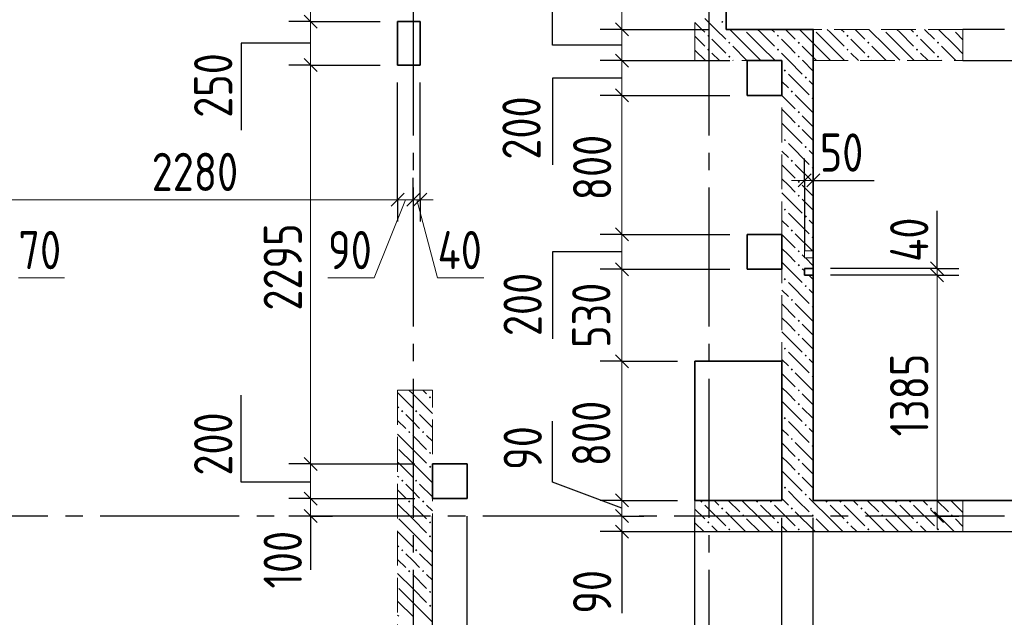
# Model space of a CAD drawing. Header units: millimetres. Extents: x 0 to 43617, y 0 to 59400.
# Tile 19 of 24: x 12361 to 18022, y 41747 to 45186. Entities that reach past the tile are written whole.
import ezdxf

# ---------------------------------------------------------------- set-up
doc = ezdxf.new("R2010")
doc.units = ezdxf.units.MM
doc.linetypes.add('______2', pattern=[270, 200, -70])
doc.linetypes.add('______5', pattern=[1100, 800, -100, 100, -100])
for name, color, linetype, lineweight in [('Standard', 7, 'Continuous', 25), ('ЖБ Пилон', 180, 'Continuous', 25), ('Макрос окна_ макрос двери', 7, 'Continuous', 18), ('Оси', 40, '______5', 18), ('Размерная выноска', 7, 'Continuous', 13)]:
    doc.layers.add(name, color=color, linetype=linetype, lineweight=lineweight)
doc.layers.add('ЖБ Перекрытие верхний уровень', color=7, linetype='Continuous', lineweight=25, true_color=0xe0e0ff)
doc.layers.add('ЖБ Стена верхний уровень', color=7, linetype='Continuous', lineweight=25, true_color=0x006e00)
doc.styles.add('GOST 2.304-81', font='txt')

msp = doc.modelspace()

# ---------------------------------------------------------------- hatches: boundary and pattern name
at = {"layer": 'ЖБ Пилон', "linetype": 'Continuous', "lineweight": 18, "transparency": 33554687}
for points in [[(14714.453125, 43013.14086914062), (14720.95336914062, 43019.64111328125), (14727.45361328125, 43013.14086914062), (14720.95336914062, 43006.640625)], [(14554.44946289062, 42933.14208984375), (14560.94970703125, 42939.63623046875), (14567.44995117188, 42933.14208984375), (14560.94970703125, 42926.64184570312)], [(14634.45434570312, 42933.14208984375), (14640.94848632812, 42939.63623046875), (14647.44873046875, 42933.14208984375), (14640.94848632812, 42926.64184570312)], [(14594.45190429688, 42813.14086914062), (14600.9521484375, 42819.64111328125), (14607.45239257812, 42813.14086914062), (14600.9521484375, 42806.640625)], [(14674.45068359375, 42813.14086914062), (14680.95092773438, 42819.64111328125), (14687.451171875, 42813.14086914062), (14680.95092773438, 42806.640625)], [(14714.453125, 42693.1396484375), (14720.95336914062, 42699.63989257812), (14727.45361328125, 42693.1396484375), (14720.95336914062, 42686.63940429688)], [(14714.453125, 42613.14086914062), (14720.95336914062, 42619.64111328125), (14727.45361328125, 42613.14086914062), (14720.95336914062, 42606.640625)], [(14554.44946289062, 42533.14208984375), (14560.94970703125, 42539.63623046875), (14567.44995117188, 42533.14208984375), (14560.94970703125, 42526.64184570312)], [(14634.45434570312, 42533.14208984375), (14640.94848632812, 42539.63623046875), (14647.44873046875, 42533.14208984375), (14640.94848632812, 42526.64184570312)], [(14594.45190429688, 42413.14086914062), (14600.9521484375, 42419.64111328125), (14607.45239257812, 42413.14086914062), (14600.9521484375, 42406.640625)], [(14674.45068359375, 42413.14086914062), (14680.95092773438, 42419.64111328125), (14687.451171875, 42413.14086914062), (14680.95092773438, 42406.640625)], [(14714.453125, 42293.1396484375), (14720.95336914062, 42299.63989257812), (14727.45361328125, 42293.1396484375), (14720.95336914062, 42286.63940429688)], [(14714.453125, 42213.14086914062), (14720.95336914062, 42219.64111328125), (14727.45361328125, 42213.14086914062), (14720.95336914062, 42206.640625)], [(14554.44946289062, 42133.14208984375), (14560.94970703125, 42139.63623046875), (14567.44995117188, 42133.14208984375), (14560.94970703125, 42126.64184570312)], [(14634.45434570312, 42133.14208984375), (14640.94848632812, 42139.63623046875), (14647.44873046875, 42133.14208984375), (14640.94848632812, 42126.64184570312)], [(14594.45190429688, 42013.14086914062), (14600.9521484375, 42019.64111328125), (14607.45239257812, 42013.14086914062), (14600.9521484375, 42006.640625)], [(14674.45068359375, 42013.14086914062), (14680.95092773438, 42019.64111328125), (14687.451171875, 42013.14086914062), (14680.95092773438, 42006.640625)], [(14714.453125, 41893.1396484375), (14720.95336914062, 41899.63989257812), (14727.45361328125, 41893.1396484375), (14720.95336914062, 41886.63940429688)], [(14714.453125, 41813.14086914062), (14720.95336914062, 41819.64111328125), (14727.45361328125, 41813.14086914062), (14720.95336914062, 41806.640625)]]:
    msp.add_hatch(color=7, dxfattribs=at).paths.add_polyline_path(points, flags=16)
at = {"layer": 'ЖБ Стена верхний уровень', "linetype": 'Continuous', "lineweight": 18, "transparency": 33554687}
for points in [[(16394.45190429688, 45173.13842773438), (16400.9521484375, 45179.638671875), (16407.45239257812, 45173.13842773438), (16400.9521484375, 45166.63208007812)], [(16524.31661869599, 45129.99877929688), (16520.95336914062, 45126.64184570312), (16517.59011958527, 45129.99877929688)], [(16924.31661869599, 45129.99877929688), (16920.95336914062, 45126.64184570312), (16917.59011958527, 45129.99877929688)], [(17324.31661869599, 45129.99877929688), (17320.95336914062, 45126.64184570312), (17317.59011958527, 45129.99877929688)], [(17724.31661869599, 45129.99877929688), (17720.95336914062, 45126.64184570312), (17717.59011958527, 45129.99877929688)], [(16314.453125, 45093.1396484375), (16320.95336914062, 45099.63989257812), (16327.45361328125, 45093.1396484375), (16320.95336914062, 45086.63940429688)], [(16714.453125, 45093.1396484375), (16720.95336914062, 45099.63989257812), (16727.45361328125, 45093.1396484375), (16720.95336914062, 45086.63940429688)], [(17114.453125, 45093.1396484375), (17120.95336914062, 45099.63989257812), (17127.45361328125, 45093.1396484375), (17120.95336914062, 45086.63940429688)], [(17514.453125, 45093.1396484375), (17520.95336914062, 45099.63989257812), (17527.45361328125, 45093.1396484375), (17520.95336914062, 45086.63940429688)], [(16314.453125, 45013.14086914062), (16320.95336914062, 45019.64111328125), (16327.45361328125, 45013.14086914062), (16320.95336914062, 45006.640625)], [(16434.45434570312, 45053.13720703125), (16440.94848632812, 45059.63745117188), (16447.44873046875, 45053.13720703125), (16440.94848632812, 45046.630859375)], [(16714.453125, 45013.14086914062), (16720.95336914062, 45019.64111328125), (16727.45361328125, 45013.14086914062), (16720.95336914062, 45006.640625)], [(16834.45434570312, 45053.13720703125), (16840.94848632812, 45059.63745117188), (16847.44873046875, 45053.13720703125), (16840.94848632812, 45046.630859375)], [(17114.453125, 45013.14086914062), (17120.95336914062, 45019.64111328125), (17127.45361328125, 45013.14086914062), (17120.95336914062, 45006.640625)], [(17234.45434570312, 45053.13720703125), (17240.94848632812, 45059.63745117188), (17247.44873046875, 45053.13720703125), (17240.94848632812, 45046.630859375)], [(17514.453125, 45013.14086914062), (17520.95336914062, 45019.64111328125), (17527.45361328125, 45013.14086914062), (17520.95336914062, 45006.640625)], [(17634.45434570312, 45053.13720703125), (17640.94848632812, 45059.63745117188), (17647.44873046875, 45053.13720703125), (17640.94848632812, 45046.630859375)], [(16434.45434570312, 44973.13842773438), (16440.94848632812, 44979.638671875), (16447.44873046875, 44973.13842773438), (16440.94848632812, 44966.63208007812)], [(16834.45434570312, 44973.13842773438), (16840.94848632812, 44979.638671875), (16847.44873046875, 44973.13842773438), (16840.94848632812, 44966.63208007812)], [(17234.45434570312, 44973.13842773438), (17240.94848632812, 44979.638671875), (17247.44873046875, 44973.13842773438), (17240.94848632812, 44966.63208007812)], [(17634.45434570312, 44973.13842773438), (17640.94848632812, 44979.638671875), (17647.44873046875, 44973.13842773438), (17640.94848632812, 44966.63208007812)], [(16754.44946289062, 44893.1396484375), (16760.94970703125, 44899.63989257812), (16767.44995117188, 44893.1396484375), (16760.94970703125, 44886.63940429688)], [(16874.45068359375, 44853.13720703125), (16880.95092773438, 44859.63745117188), (16887.451171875, 44853.13720703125), (16880.95092773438, 44846.630859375)], [(16794.45190429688, 44773.13842773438), (16800.9521484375, 44779.638671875), (16807.45239257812, 44773.13842773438), (16800.9521484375, 44766.63208007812)], [(16914.453125, 44733.1298828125), (16920.95336914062, 44739.63623046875), (16923.9990234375, 44736.58771640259), (16923.9990234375, 44729.68178046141), (16920.95336914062, 44726.64184570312)], [(16834.45434570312, 44653.13720703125), (16840.94848632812, 44659.63745117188), (16847.44873046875, 44653.13720703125), (16840.94848632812, 44646.630859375)], [(16834.45434570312, 44573.13842773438), (16840.94848632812, 44579.638671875), (16847.44873046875, 44573.13842773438), (16840.94848632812, 44566.63208007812)], [(16754.44946289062, 44493.1396484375), (16760.94970703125, 44499.63989257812), (16767.44995117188, 44493.1396484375), (16760.94970703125, 44486.63940429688)], [(16874.45068359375, 44453.13720703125), (16880.95092773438, 44459.63745117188), (16887.451171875, 44453.13720703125), (16880.95092773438, 44446.630859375)], [(16794.45190429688, 44373.13842773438), (16800.9521484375, 44379.638671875), (16807.45239257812, 44373.13842773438), (16800.9521484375, 44366.63208007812)], [(16914.453125, 44333.1298828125), (16920.95336914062, 44339.63623046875), (16923.9990234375, 44336.58771640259), (16923.9990234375, 44329.68178046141), (16920.95336914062, 44326.64184570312)], [(16834.45434570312, 44253.13720703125), (16840.94848632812, 44259.63745117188), (16847.44873046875, 44253.13720703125), (16840.94848632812, 44246.630859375)], [(16834.45434570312, 44173.13842773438), (16840.94848632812, 44179.638671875), (16847.44873046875, 44173.13842773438), (16840.94848632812, 44166.63208007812)], [(16754.44946289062, 44093.1396484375), (16760.94970703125, 44099.63989257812), (16767.44995117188, 44093.1396484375), (16760.94970703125, 44086.63940429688)], [(16874.45068359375, 44053.13720703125), (16880.95092773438, 44059.63745117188), (16887.451171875, 44053.13720703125), (16880.95092773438, 44046.630859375)], [(16794.45190429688, 43973.13842773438), (16800.9521484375, 43979.638671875), (16807.45239257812, 43973.13842773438), (16800.9521484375, 43966.63208007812)], [(16914.453125, 43933.1298828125), (16920.95336914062, 43939.63623046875), (16923.9990234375, 43936.58771640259), (16923.9990234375, 43929.68178046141), (16920.95336914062, 43926.64184570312)], [(16834.45434570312, 43853.13720703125), (16840.94848632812, 43859.63745117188), (16847.44873046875, 43853.13720703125), (16840.94848632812, 43846.630859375)], [(16834.45434570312, 43773.13842773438), (16840.94848632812, 43779.638671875), (16847.44873046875, 43773.13842773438), (16840.94848632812, 43766.63208007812)], [(16754.44946289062, 43693.1396484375), (16760.94970703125, 43699.63989257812), (16767.44995117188, 43693.1396484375), (16760.94970703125, 43686.63940429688)], [(16874.45068359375, 43653.13720703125), (16880.95092773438, 43659.63745117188), (16887.451171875, 43653.13720703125), (16880.95092773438, 43646.630859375)], [(16794.45190429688, 43573.13842773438), (16800.9521484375, 43579.638671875), (16807.45239257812, 43573.13842773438), (16800.9521484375, 43566.63208007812)], [(16914.453125, 43533.1298828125), (16920.95336914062, 43539.63623046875), (16923.9990234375, 43536.58771640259), (16923.9990234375, 43529.68178046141), (16920.95336914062, 43526.64184570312)], [(16834.45434570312, 43453.13720703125), (16840.94848632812, 43459.63745117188), (16847.44873046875, 43453.13720703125), (16840.94848632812, 43446.630859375)], [(16834.45434570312, 43373.13842773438), (16840.94848632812, 43379.638671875), (16847.44873046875, 43373.13842773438), (16840.94848632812, 43366.63208007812)], [(16754.44946289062, 43293.1396484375), (16760.94970703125, 43299.63989257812), (16767.44995117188, 43293.1396484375), (16760.94970703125, 43286.63940429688)], [(16874.45068359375, 43253.13720703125), (16880.95092773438, 43259.63745117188), (16887.451171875, 43253.13720703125), (16880.95092773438, 43246.630859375)], [(16794.45190429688, 43173.13842773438), (16800.9521484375, 43179.638671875), (16807.45239257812, 43173.13842773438), (16800.9521484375, 43166.63208007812)], [(16914.453125, 43133.1298828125), (16920.95336914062, 43139.63623046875), (16923.9990234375, 43136.58771640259), (16923.9990234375, 43129.68178046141), (16920.95336914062, 43126.64184570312)], [(16834.45434570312, 43053.13720703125), (16840.94848632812, 43059.63745117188), (16847.44873046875, 43053.13720703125), (16840.94848632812, 43046.630859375)], [(16834.45434570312, 42973.13842773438), (16840.94848632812, 42979.638671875), (16847.44873046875, 42973.13842773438), (16840.94848632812, 42966.63208007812)], [(16754.44946289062, 42893.1396484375), (16760.94970703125, 42899.63989257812), (16767.44995117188, 42893.1396484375), (16760.94970703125, 42886.63940429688)], [(16874.45068359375, 42853.13720703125), (16880.95092773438, 42859.63745117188), (16887.451171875, 42853.13720703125), (16880.95092773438, 42846.630859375)], [(16794.45190429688, 42773.13842773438), (16800.9521484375, 42779.638671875), (16807.45239257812, 42773.13842773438), (16800.9521484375, 42766.63208007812)], [(16914.453125, 42733.14208984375), (16920.95336914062, 42739.63623046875), (16923.9990234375, 42736.59343594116), (16923.9990234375, 42729.6875), (16920.95336914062, 42726.64184570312)], [(16834.45434570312, 42653.13720703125), (16840.94848632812, 42659.63745117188), (16847.44873046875, 42653.13720703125), (16840.94848632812, 42646.630859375)], [(16834.45434570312, 42573.13842773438), (16840.94848632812, 42579.638671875), (16847.44873046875, 42573.13842773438), (16840.94848632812, 42566.63208007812)], [(16754.44946289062, 42493.1396484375), (16760.94970703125, 42499.63989257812), (16767.44995117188, 42493.1396484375), (16760.94970703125, 42486.63940429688)], [(16874.45068359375, 42453.13720703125), (16880.95092773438, 42459.63745117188), (16887.451171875, 42453.13720703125), (16880.95092773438, 42446.630859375)], [(16274.45068359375, 42413.14086914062), (16280.95092773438, 42419.64111328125), (16287.451171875, 42413.14086914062), (16280.95092773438, 42406.640625)], [(16594.45190429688, 42413.14086914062), (16600.9521484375, 42419.64111328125), (16607.45239257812, 42413.14086914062), (16600.9521484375, 42406.640625)], [(16674.45068359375, 42413.14086914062), (16680.95092773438, 42419.64111328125), (16687.451171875, 42413.14086914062), (16680.95092773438, 42406.640625)], [(16994.45190429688, 42413.14086914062), (17000.9521484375, 42419.64111328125), (17007.45239257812, 42413.14086914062), (17000.9521484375, 42406.640625)], [(17074.45068359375, 42413.14086914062), (17080.95092773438, 42419.64111328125), (17087.451171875, 42413.14086914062), (17080.95092773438, 42406.640625)], [(17394.45190429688, 42413.14086914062), (17400.9521484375, 42419.64111328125), (17407.45239257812, 42413.14086914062), (17400.9521484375, 42406.640625)], [(17474.45068359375, 42413.14086914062), (17480.95092773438, 42419.64111328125), (17487.451171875, 42413.14086914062), (17480.95092773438, 42406.640625)], [(16394.45190429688, 42373.13842773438), (16400.9521484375, 42379.638671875), (16407.45239257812, 42373.13842773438), (16400.9521484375, 42366.63208007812)], [(16794.45190429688, 42373.13842773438), (16800.9521484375, 42379.638671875), (16807.45239257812, 42373.13842773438), (16800.9521484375, 42366.63208007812)], [(17194.45190429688, 42373.13842773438), (17200.9521484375, 42379.638671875), (17207.45239257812, 42373.13842773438), (17200.9521484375, 42366.63208007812)], [(17594.45190429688, 42373.13842773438), (17600.9521484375, 42379.638671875), (17607.45239257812, 42373.13842773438), (17600.9521484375, 42366.63208007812)], [(16314.453125, 42293.1396484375), (16320.95336914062, 42299.63989257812), (16327.45361328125, 42293.1396484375), (16320.95336914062, 42286.63940429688)], [(16514.453125, 42333.14208984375), (16520.95336914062, 42339.63623046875), (16527.45361328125, 42333.14208984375), (16520.95336914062, 42326.64184570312)], [(16714.453125, 42293.1396484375), (16720.95336914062, 42299.63989257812), (16727.45361328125, 42293.1396484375), (16720.95336914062, 42286.63940429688)], [(16914.453125, 42333.14208984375), (16920.95336914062, 42339.63623046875), (16927.45361328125, 42333.14208984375), (16920.95336914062, 42326.64184570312)], [(17114.453125, 42293.1396484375), (17120.95336914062, 42299.63989257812), (17127.45361328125, 42293.1396484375), (17120.95336914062, 42286.63940429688)], [(17314.453125, 42333.14208984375), (17320.95336914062, 42339.63623046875), (17327.45361328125, 42333.14208984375), (17320.95336914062, 42326.64184570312)], [(17514.453125, 42293.1396484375), (17520.95336914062, 42299.63989257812), (17527.45361328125, 42293.1396484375), (17520.95336914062, 42286.63940429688)], [(17714.453125, 42333.14208984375), (17720.95336914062, 42339.63623046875), (17727.45361328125, 42333.14208984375), (17720.95336914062, 42326.64184570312)], [(16434.45434570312, 42253.13720703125), (16440.94848632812, 42259.63745117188), (16447.44873046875, 42253.13720703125), (16440.94848632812, 42246.630859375)], [(16834.45434570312, 42253.13720703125), (16840.94848632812, 42259.63745117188), (16847.44873046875, 42253.13720703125), (16840.94848632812, 42246.630859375)], [(17234.45434570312, 42253.13720703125), (17240.94848632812, 42259.63745117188), (17247.44873046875, 42253.13720703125), (17240.94848632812, 42246.630859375)], [(17634.45434570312, 42253.13720703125), (17640.94848632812, 42259.63745117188), (17647.44873046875, 42253.13720703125), (17640.94848632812, 42246.630859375)]]:
    msp.add_hatch(color=7, dxfattribs=at).paths.add_polyline_path(points, flags=16)

# ---------------------------------------------------------------- linework, layer by layer
at = {"layer": 'Standard', "color": 7, "linetype": 'Continuous', "lineweight": 13, "transparency": 33554687}
for p, q in [((15823.9990234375, 46250), (15823.9990234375, 45129.99877929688)), ((14034.00268554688, 45175), (14034.00268554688, 45525)), ((14034.00268554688, 44925), (14034.00268554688, 45175)), ((15823.9990234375, 45129.99877929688), (15823.9990234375, 44950)), ((15823.9990234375, 44950), (15823.9990234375, 44750)), ((14034.00268554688, 42629.99877929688), (14034.00268554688, 44925)), ((15823.9990234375, 44750), (15823.9990234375, 43950)), ((16873.99291992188, 44261.43798828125), (16798.9990234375, 44261.43798828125)), ((16873.99291992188, 44261.43798828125), (16923.9990234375, 44261.43798828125)), ((16923.9990234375, 44261.43798828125), (16998.9990234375, 44261.43798828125)), ((14578.99780273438, 44150), (14399.92065429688, 43699.99389648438)), ((14534.00268554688, 44150), (14623.9990234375, 44150)), ((14623.9990234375, 44150), (14664.00146484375, 44150)), ((14644.00024414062, 44150), (14764.00146484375, 43699.95727539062)), ((14664.00146484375, 44150), (14739.00146484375, 44150)), ((15823.9990234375, 43950), (15823.9990234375, 43750)), ((17635.8154296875, 43754.99877929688), (17635.8154296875, 43829.99877929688)), ((15823.9990234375, 43750), (15823.9990234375, 43219.9951171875)), ((17635.8154296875, 43754.99877929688), (17635.8154296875, 43714.99633789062)), ((12354.11987304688, 43699.99389648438), (12620.03784179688, 43699.99389648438)), ((14399.92065429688, 43699.99389648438), (14134.00268554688, 43699.99389648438)), ((14764.00146484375, 43699.95727539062), (15029.92553710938, 43699.95727539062)), ((15823.9990234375, 43219.9951171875), (15823.9990234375, 42419.9951171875)), ((14034.00268554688, 42429.99877929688), (14034.00268554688, 42629.99877929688)), ((14034.00268554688, 42329.99877929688), (14034.00268554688, 42429.99877929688)), ((15823.9990234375, 42419.9951171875), (15823.9990234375, 42329.99877929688)), ((14034.00268554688, 42329.99877929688), (14034.00268554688, 42254.99877929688)), ((15823.9990234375, 42329.99877929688), (15823.9990234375, 42239.99633789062)), ((17635.8154296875, 42329.99877929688), (17635.8154296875, 42254.99877929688)), ((15823.9990234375, 42239.99633789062), (15823.9990234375, 42165.00244140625))]:
    msp.add_line(p, q, dxfattribs=at)
at = {"layer": 'Standard', "color": 251, "linetype": 'Continuous', "lineweight": -3, "true_color": 0x656565, "transparency": 33554687}
for p, q in [((14034.00268554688, 45175), (13908.99658203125, 45175)), ((14034.00268554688, 45175), (14159.00268554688, 45175)), ((14034.00268554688, 45175), (14434.00268554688, 45175)), ((15823.9990234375, 45129.99877929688), (15698.9990234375, 45129.99877929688)), ((15823.9990234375, 45129.99877929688), (15949.00512695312, 45129.99877929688)), ((15823.9990234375, 45129.99877929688), (16323.9990234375, 45129.99877929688)), ((15823.9990234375, 44950), (15698.9990234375, 44950)), ((15823.9990234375, 44950), (15949.00512695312, 44950)), ((15823.9990234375, 44950), (16444.00024414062, 44950)), ((14034.00268554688, 44925), (13908.99658203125, 44925)), ((14034.00268554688, 44925), (14159.00268554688, 44925)), ((14034.00268554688, 44925), (14434.00268554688, 44925)), ((14534.00268554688, 44150), (14534.00268554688, 44825)), ((14664.00146484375, 44150), (14664.00146484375, 44825)), ((15823.9990234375, 44750), (15698.9990234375, 44750)), ((15823.9990234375, 44750), (15949.00512695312, 44750)), ((15823.9990234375, 44750), (16444.00024414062, 44750)), ((16873.99291992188, 44261.43798828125), (16873.99291992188, 44386.44409179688)), ((16923.9990234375, 44261.43798828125), (16923.9990234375, 44386.44409179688)), ((14534.00268554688, 44150), (14534.00268554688, 44275)), ((14623.9990234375, 44150), (14623.9990234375, 44275)), ((14664.00146484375, 44150), (14664.00146484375, 44275)), ((16873.99291992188, 44261.43798828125), (16873.99291992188, 44136.43798828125)), ((16873.99291992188, 44261.43798828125), (16873.99291992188, 43854.99877929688)), ((16923.9990234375, 44261.43798828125), (16923.9990234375, 44136.43798828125)), ((16923.9990234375, 44261.43798828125), (16923.9990234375, 43854.99877929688)), ((14534.00268554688, 44150), (14534.00268554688, 44025)), ((14623.9990234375, 44150), (14623.9990234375, 44025)), ((14623.9990234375, 44150), (14623.9990234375, 44150)), ((14664.00146484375, 44150), (14664.00146484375, 44025)), ((15823.9990234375, 43950), (15698.9990234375, 43950)), ((15823.9990234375, 43950), (15949.00512695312, 43950)), ((15823.9990234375, 43950), (16444.00024414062, 43950)), ((15823.9990234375, 43750), (15698.9990234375, 43750)), ((15823.9990234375, 43750), (15949.00512695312, 43750)), ((15823.9990234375, 43750), (16444.00024414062, 43750)), ((17635.8154296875, 43754.99877929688), (17510.80932617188, 43754.99877929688)), ((17635.8154296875, 43714.99633789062), (17510.80932617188, 43714.99633789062)), ((17635.8154296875, 43754.99877929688), (17760.8154296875, 43754.99877929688)), ((17635.8154296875, 43714.99633789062), (17760.8154296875, 43714.99633789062)), ((15823.9990234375, 43219.9951171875), (15698.9990234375, 43219.9951171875)), ((15823.9990234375, 43219.9951171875), (15949.00512695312, 43219.9951171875)), ((15823.9990234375, 43219.9951171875), (16144.00024414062, 43219.9951171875)), ((14034.00268554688, 42629.99877929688), (13908.99658203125, 42629.99877929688)), ((14034.00268554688, 42629.99877929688), (14159.00268554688, 42629.99877929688)), ((14034.00268554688, 42629.99877929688), (14634.00268554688, 42629.99877929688)), ((14034.00268554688, 42429.99877929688), (13908.99658203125, 42429.99877929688)), ((14034.00268554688, 42429.99877929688), (14159.00268554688, 42429.99877929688)), ((14034.00268554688, 42429.99877929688), (14634.00268554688, 42429.99877929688)), ((15823.9990234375, 42419.9951171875), (15698.9990234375, 42419.9951171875)), ((15823.9990234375, 42419.9951171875), (15949.00512695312, 42419.9951171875)), ((15823.9990234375, 42419.9951171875), (16144.00024414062, 42419.9951171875)), ((14034.00268554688, 42329.99877929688), (13908.99658203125, 42329.99877929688)), ((14034.00268554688, 42329.99877929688), (14159.00268554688, 42329.99877929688)), ((14034.00268554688, 42329.99877929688), (14034.00268554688, 42329.99877929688)), ((15823.9990234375, 42329.99877929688), (15698.9990234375, 42329.99877929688)), ((15823.9990234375, 42329.99877929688), (15949.00512695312, 42329.99877929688)), ((15823.9990234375, 42329.99877929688), (15823.9990234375, 42329.99877929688)), ((16244.00024414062, 40650), (16244.00024414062, 42319.9951171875)), ((16744.00024414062, 40650), (16744.00024414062, 42319.9951171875)), ((16923.9990234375, 40650), (16923.9990234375, 42319.9951171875)), ((17635.8154296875, 42329.99877929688), (17510.80932617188, 42329.99877929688)), ((17635.8154296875, 42329.99877929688), (17760.8154296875, 42329.99877929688)), ((17635.8154296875, 42329.99877929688), (17635.8154296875, 42329.99877929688)), ((15823.9990234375, 42239.99633789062), (15698.9990234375, 42239.99633789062)), ((15823.9990234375, 42239.99633789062), (15949.00512695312, 42239.99633789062)), ((15823.9990234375, 42239.99633789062), (17983.99658203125, 42239.99633789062))]:
    msp.add_line(p, q, dxfattribs=at)
at = {"layer": 'Standard', "color": 7, "linetype": 'Continuous', "lineweight": 25, "transparency": 33554687}
for p, q in [((14071.49658203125, 45137.5), (13996.50268554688, 45212.5)), ((15786.4990234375, 45167.49877929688), (15861.4990234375, 45092.49877929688)), ((14071.49658203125, 44887.5), (13996.50268554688, 44962.49389648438)), ((15786.4990234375, 44987.5), (15861.4990234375, 44912.5)), ((15786.4990234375, 44787.5), (15861.4990234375, 44712.5)), ((16836.4990234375, 44223.93798828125), (16911.50512695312, 44298.93798828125)), ((16886.4990234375, 44223.93798828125), (16961.4990234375, 44298.93798828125)), ((14496.50268554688, 44112.5), (14571.49658203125, 44187.5)), ((14586.4990234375, 44112.5), (14661.4990234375, 44187.5)), ((14626.49536132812, 44112.5), (14701.50146484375, 44187.5)), ((15786.4990234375, 43987.5), (15861.4990234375, 43912.5)), ((15786.4990234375, 43787.5), (15861.4990234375, 43712.5)), ((17598.3154296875, 43792.49877929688), (17673.30932617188, 43717.49877929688)), ((17598.3154296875, 43752.49633789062), (17673.30932617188, 43677.49633789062)), ((15786.4990234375, 43257.4951171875), (15861.4990234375, 43182.4951171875)), ((14071.49658203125, 42592.49877929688), (13996.50268554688, 42667.49877929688)), ((14071.49658203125, 42392.49877929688), (13996.50268554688, 42467.49877929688)), ((15786.4990234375, 42457.4951171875), (15861.4990234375, 42382.4951171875)), ((14071.49658203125, 42292.49877929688), (13996.50268554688, 42367.49877929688)), ((15786.4990234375, 42367.49877929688), (15861.4990234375, 42292.49877929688)), ((17598.3154296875, 42367.49877929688), (17673.30932617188, 42292.49877929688)), ((15786.4990234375, 42277.49633789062), (15861.4990234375, 42202.49633789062))]:
    msp.add_line(p, q, dxfattribs=at)
at = {"layer": 'Standard', "color": 7, "linetype": 'Continuous', "lineweight": 13, "transparency": 33554687}
for points in [[(12254.11987304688, 44150), (12852.39521584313, 44149.99999999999), (12852.39521584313, 44149.99999999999), (14534.00268554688, 44150)], [(17635.8154296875, 43714.99633789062), (17635.8154296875, 43707.61500611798), (17635.8154296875, 43707.61500611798), (17635.8154296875, 42329.99877929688)]]:
    msp.add_lwpolyline(points, dxfattribs=at)
at = {"layer": 'Standard', "color": 251, "linetype": 'Continuous', "lineweight": -3, "true_color": 0x656565, "transparency": 33554687}
for points in [[(17635.8154296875, 43754.99877929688), (17618.81103515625, 43754.99877929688), (17618.81103515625, 43754.99877929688), (17023.9990234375, 43754.99877929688)], [(17635.8154296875, 43714.99633789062), (17618.81103515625, 43714.99633789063), (17618.81103515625, 43714.99633789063), (17023.9990234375, 43714.99633789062)], [(14734.00268554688, 41370.00122070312), (14734.00268554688, 41386.99951171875), (14734.00268554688, 41386.99951171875), (14734.00268554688, 42329.99877929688)], [(14934.00268554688, 41370.00122070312), (14934.00268554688, 41386.99951171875), (14934.00268554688, 41386.99951171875), (14934.00268554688, 42329.99877929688)]]:
    msp.add_lwpolyline(points, dxfattribs=at)
at = {"layer": 'ЖБ Перекрытие верхний уровень', "color": 7, "linetype": 'Continuous', "lineweight": 35, "transparency": 33554687}
for p, q in [((16423.9990234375, 46880.0048828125), (16423.9990234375, 45129.99877929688)), ((14664.00146484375, 45175), (14534.00268554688, 45175)), ((14534.00268554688, 45175), (14534.00268554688, 44925)), ((14664.00146484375, 44925), (14664.00146484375, 45175)), ((16423.9990234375, 45129.99877929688), (16923.9990234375, 45129.99877929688)), ((16923.9990234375, 45129.99877929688), (16923.9990234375, 44950)), ((16744.00024414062, 44950), (16544.00024414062, 44950)), ((16544.00024414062, 44950), (16544.00024414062, 44750)), ((16744.00024414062, 44750), (16744.00024414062, 44950)), ((16923.9990234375, 44950), (16923.9990234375, 43754.99877929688)), ((14534.00268554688, 44925), (14664.00146484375, 44925)), ((16544.00024414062, 44750), (16744.00024414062, 44750)), ((16744.00024414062, 43950), (16544.00024414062, 43950)), ((16544.00024414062, 43950), (16544.00024414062, 43750)), ((16744.00024414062, 43750), (16744.00024414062, 43950)), ((16544.00024414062, 43750), (16744.00024414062, 43750)), ((16923.9990234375, 43754.99877929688), (16873.99291992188, 43754.99877929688)), ((16873.99291992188, 43754.99877929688), (16873.99291992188, 43714.99633789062)), ((16873.99291992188, 43714.99633789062), (16923.9990234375, 43714.99633789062)), ((16923.9990234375, 43714.99633789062), (16923.9990234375, 42419.9951171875)), ((16744.00024414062, 43219.9951171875), (16244.00024414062, 43219.9951171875)), ((16244.00024414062, 43219.9951171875), (16244.00024414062, 42419.9951171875)), ((16744.00024414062, 42419.9951171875), (16744.00024414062, 43219.9951171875)), ((14934.00268554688, 42629.99877929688), (14734.00268554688, 42629.99877929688)), ((14734.00268554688, 42629.99877929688), (14734.00268554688, 42429.99877929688)), ((14934.00268554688, 42429.99877929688), (14934.00268554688, 42629.99877929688)), ((14734.00268554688, 42429.99877929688), (14934.00268554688, 42429.99877929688)), ((16244.00024414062, 42419.9951171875), (16744.00024414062, 42419.9951171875)), ((16923.9990234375, 42419.9951171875), (20968.994140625, 42419.9951171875))]:
    msp.add_line(p, q, dxfattribs=at)
at = {"layer": 'ЖБ Пилон', "color": 253, "linetype": '______2', "lineweight": 13, "true_color": 0xa0a0a0, "transparency": 33554687}
for p, q in [((14534.00268554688, 43054.99877929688), (14534.00268554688, 41604.99267578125)), ((14734.00268554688, 43054.99877929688), (14534.00268554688, 43054.99877929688)), ((14734.00268554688, 41604.99267578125), (14734.00268554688, 43054.99877929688))]:
    msp.add_line(p, q, dxfattribs=at)
at = {"layer": 'ЖБ Пилон', "color": 9, "linetype": 'Continuous', "lineweight": 18, "true_color": 0xc7c7c7, "transparency": 33554687}
for p, q in [((14540.94848632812, 43033.14208984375), (14534.00268554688, 43040.087890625)), ((14540.94848632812, 43033.14208984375), (14620.95336914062, 42953.13720703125)), ((14599.09501212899, 43054.99877929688), (14620.95336914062, 43033.14208984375)), ((14620.95336914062, 43033.14208984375), (14734.00268554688, 42920.08702321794)), ((14679.09545898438, 43054.99877929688), (14700.9521484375, 43033.14208984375)), ((14534.00268554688, 42960.08353774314), (14540.94848632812, 42953.13720703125)), ((14620.95336914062, 42873.13842773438), (14580.95092773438, 42913.14086914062)), ((14660.94970703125, 42913.14086914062), (14734.00268554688, 42840.087890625)), ((14534.00268554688, 42880.08794414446), (14580.95092773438, 42833.14208984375)), ((14660.94970703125, 42833.14208984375), (14620.95336914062, 42873.13842773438)), ((14620.95336914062, 42713.14086914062), (14534.00268554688, 42800.09155273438)), ((14620.95336914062, 42793.1396484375), (14700.9521484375, 42713.14086914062)), ((14700.9521484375, 42793.1396484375), (14734.00268554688, 42760.08911132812)), ((14540.94848632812, 42713.14086914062), (14620.95336914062, 42633.14208984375)), ((14620.95336914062, 42713.14086914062), (14700.9521484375, 42633.14208984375)), ((14540.94848632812, 42633.14208984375), (14534.00268554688, 42640.087890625)), ((14540.94848632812, 42633.14208984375), (14620.95336914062, 42553.13720703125)), ((14620.95336914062, 42633.14208984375), (14734.00268554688, 42520.08702321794)), ((14534.00268554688, 42560.08353774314), (14540.94848632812, 42553.13720703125)), ((14534.00268554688, 42480.08794414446), (14580.95092773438, 42433.14208984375)), ((14620.95336914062, 42473.13842773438), (14580.95092773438, 42513.14086914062)), ((14660.94970703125, 42433.14208984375), (14620.95336914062, 42473.13842773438)), ((14660.94970703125, 42513.14086914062), (14734.00268554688, 42440.087890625)), ((14620.95336914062, 42313.14086914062), (14534.00268554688, 42400.09155273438)), ((14620.95336914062, 42393.1396484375), (14700.9521484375, 42313.14086914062)), ((14700.9521484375, 42393.1396484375), (14734.00268554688, 42360.08911132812)), ((14540.94848632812, 42313.14086914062), (14620.95336914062, 42233.14208984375)), ((14620.95336914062, 42313.14086914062), (14700.9521484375, 42233.14208984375)), ((14540.94848632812, 42233.14208984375), (14534.00268554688, 42240.087890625)), ((14540.94848632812, 42233.14208984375), (14620.95336914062, 42153.13720703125)), ((14620.95336914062, 42233.14208984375), (14734.00268554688, 42120.08702321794)), ((14534.00268554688, 42160.08353774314), (14540.94848632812, 42153.13720703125)), ((14534.00268554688, 42080.08794414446), (14580.95092773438, 42033.14208984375)), ((14620.95336914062, 42073.13842773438), (14580.95092773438, 42113.14086914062)), ((14660.94970703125, 42033.14208984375), (14620.95336914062, 42073.13842773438)), ((14660.94970703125, 42113.14086914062), (14734.00268554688, 42040.087890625)), ((14620.95336914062, 41913.14086914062), (14534.00268554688, 42000.09155273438)), ((14620.95336914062, 41993.1396484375), (14700.9521484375, 41913.14086914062)), ((14700.9521484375, 41993.1396484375), (14734.00268554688, 41960.08911132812)), ((14540.94848632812, 41913.14086914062), (14620.95336914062, 41833.14208984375)), ((14620.95336914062, 41913.14086914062), (14700.9521484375, 41833.14208984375)), ((14540.94848632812, 41833.14208984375), (14534.00268554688, 41840.087890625)), ((14540.94848632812, 41833.14208984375), (14620.95336914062, 41753.13720703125)), ((14620.95336914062, 41833.14208984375), (14734.00268554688, 41720.08702321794)), ((14534.00268554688, 41760.08353774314), (14540.94848632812, 41753.13720703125))]:
    msp.add_line(p, q, dxfattribs=at)
at = {"layer": 'ЖБ Стена верхний уровень', "color": 251, "linetype": '______2', "lineweight": 13, "true_color": 0x656565, "transparency": 33554687}
for p, q in [((16244.00024414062, 47059.99755859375), (16244.00024414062, 45129.99877929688)), ((16423.9990234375, 45129.99877929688), (16423.9990234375, 46880.0048828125)), ((16244.00024414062, 45129.99877929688), (16244.00024414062, 44950)), ((17783.99658203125, 45129.99877929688), (16423.9990234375, 45129.99877929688)), ((17783.99658203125, 45129.99877929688), (17783.99658203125, 44950)), ((16244.00024414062, 44950), (16744.00024414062, 44950)), ((16744.00024414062, 44950), (16744.00024414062, 42419.9951171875)), ((16923.9990234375, 43854.99877929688), (16923.9990234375, 44950)), ((16923.9990234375, 44950), (17783.99658203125, 44950)), ((16923.9990234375, 43854.99877929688), (16873.99291992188, 43854.99877929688)), ((16873.99291992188, 43854.99877929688), (16873.99291992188, 43814.99633789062)), ((16873.99291992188, 43814.99633789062), (16923.9990234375, 43814.99633789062)), ((16923.9990234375, 43754.99877929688), (16923.9990234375, 43814.99633789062)), ((16923.9990234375, 43754.99877929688), (16873.99291992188, 43754.99877929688)), ((16873.99291992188, 43754.99877929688), (16873.99291992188, 43714.99633789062)), ((16873.99291992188, 43714.99633789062), (16923.9990234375, 43714.99633789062)), ((16923.9990234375, 42419.9951171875), (16923.9990234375, 43714.99633789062)), ((16744.00024414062, 42419.9951171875), (16244.00024414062, 42419.9951171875)), ((16244.00024414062, 42419.9951171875), (16244.00024414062, 42239.99633789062)), ((17783.99658203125, 42419.9951171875), (16923.9990234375, 42419.9951171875)), ((17783.99658203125, 42419.9951171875), (17783.99658203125, 42239.99633789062)), ((16244.00024414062, 42239.99633789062), (17783.99658203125, 42239.99633789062))]:
    msp.add_line(p, q, dxfattribs=at)
at = {"layer": 'ЖБ Стена верхний уровень', "color": 9, "linetype": 'Continuous', "lineweight": 18, "true_color": 0xc7c7c7, "transparency": 33554687}
for p, q in [((16300.9521484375, 45193.1396484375), (16364.09301757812, 45129.99877929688)), ((16244.00024414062, 45170.0927734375), (16284.09423828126, 45129.99877929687)), ((16284.09423828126, 45129.99877929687), (16300.9521484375, 45113.14086914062)), ((16364.09301757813, 45129.99877929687), (16420.95336914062, 45073.13842773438)), ((16423.9990234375, 45150.09124290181), (16420.95336914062, 45153.13720703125)), ((16540.94848632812, 45033.1298828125), (16444.08944325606, 45129.99877929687)), ((16620.95336914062, 45113.14086914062), (16604.09374395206, 45129.99877929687)), ((16684.09423828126, 45129.99877929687), (16700.9521484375, 45113.14086914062)), ((16764.09301757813, 45129.99877929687), (16820.95336914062, 45073.13842773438)), ((16940.94848632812, 45033.1298828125), (16844.08944325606, 45129.99877929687)), ((17020.95336914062, 45113.14086914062), (17004.09374395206, 45129.99877929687)), ((17084.09423828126, 45129.99877929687), (17100.9521484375, 45113.14086914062)), ((17164.09301757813, 45129.99877929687), (17220.95336914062, 45073.13842773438)), ((17340.94848632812, 45033.1298828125), (17244.08944325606, 45129.99877929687)), ((17420.95336914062, 45113.14086914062), (17404.09374395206, 45129.99877929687)), ((17484.09423828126, 45129.99877929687), (17500.9521484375, 45113.14086914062)), ((17564.09301757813, 45129.99877929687), (17620.95336914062, 45073.13842773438)), ((17740.94848632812, 45033.1298828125), (17644.08944325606, 45129.99877929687)), ((16244.00024414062, 45090.09047741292), (16300.9521484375, 45033.1298828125)), ((16380.95092773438, 45033.1298828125), (16340.94848632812, 45073.13842773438)), ((16540.94848632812, 45113.14086914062), (16620.95336914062, 45033.1298828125)), ((16620.95336914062, 45113.14086914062), (16700.9521484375, 45033.1298828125)), ((16780.95092773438, 45033.1298828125), (16740.94848632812, 45073.13842773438)), ((16940.94848632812, 45113.14086914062), (17020.95336914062, 45033.1298828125)), ((17020.95336914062, 45113.14086914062), (17100.9521484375, 45033.1298828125)), ((17180.95092773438, 45033.1298828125), (17140.94848632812, 45073.13842773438)), ((17340.94848632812, 45113.14086914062), (17420.95336914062, 45033.1298828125)), ((17420.95336914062, 45113.14086914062), (17500.9521484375, 45033.1298828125)), ((17580.95092773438, 45033.1298828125), (17540.94848632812, 45073.13842773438)), ((17740.94848632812, 45113.14086914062), (17783.99658203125, 45070.08948932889)), ((16244.00024414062, 45010.08418008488), (16304.08748054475, 44949.99999999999)), ((16420.95336914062, 44993.1396484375), (16380.95092773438, 45033.1298828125)), ((16460.94970703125, 45033.1298828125), (16540.94848632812, 44953.13720703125)), ((16540.94848632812, 45033.1298828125), (16620.95336914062, 44953.13720703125)), ((16620.95336914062, 45033.1298828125), (16704.08748054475, 44949.99999999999)), ((16820.95336914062, 44993.1396484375), (16780.95092773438, 45033.1298828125)), ((16860.94970703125, 45033.1298828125), (16940.94848632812, 44953.13720703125)), ((16940.94848632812, 45033.1298828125), (17020.95336914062, 44953.13720703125)), ((17020.95336914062, 45033.1298828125), (17104.08748054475, 44949.99999999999)), ((17220.95336914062, 44993.1396484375), (17180.95092773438, 45033.1298828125)), ((17260.94970703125, 45033.1298828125), (17340.94848632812, 44953.13720703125)), ((17340.94848632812, 45033.1298828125), (17420.95336914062, 44953.13720703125)), ((17420.95336914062, 45033.1298828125), (17504.08748054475, 44949.99999999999)), ((17620.95336914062, 44993.1396484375), (17580.95092773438, 45033.1298828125)), ((17660.94970703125, 45033.1298828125), (17740.94848632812, 44953.13720703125)), ((17740.94848632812, 45033.1298828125), (17783.99658203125, 44990.0883553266)), ((16340.94848632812, 44993.1396484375), (16384.08813476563, 44949.99999999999)), ((16460.94970703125, 44953.13720703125), (16464.08675450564, 44949.99999999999)), ((16740.94848632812, 44993.1396484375), (16784.08813476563, 44949.99999999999)), ((16784.08813476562, 44950.00000000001), (16860.94970703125, 44873.13842773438)), ((16860.94970703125, 44953.13720703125), (16864.08675450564, 44949.99999999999)), ((16864.08675450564, 44950.00000000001), (16923.9990234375, 44890.08468380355)), ((17140.94848632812, 44993.1396484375), (17184.08813476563, 44949.99999999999)), ((17260.94970703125, 44953.13720703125), (17264.08675450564, 44949.99999999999)), ((17540.94848632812, 44993.1396484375), (17584.08813476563, 44949.99999999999)), ((17660.94970703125, 44953.13720703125), (17664.08675450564, 44949.99999999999)), ((16780.95092773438, 44873.13842773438), (16900.9521484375, 44753.13720703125)), ((16744.00024414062, 44830.09033203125), (16780.95092773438, 44793.1396484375)), ((16923.9990234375, 44810.08535223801), (16900.9521484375, 44833.1298828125)), ((16744.00024414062, 44750.09155273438), (16820.95336914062, 44673.13842773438)), ((16923.9990234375, 44650.08106996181), (16820.95336914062, 44753.13720703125)), ((16780.95092773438, 44633.1298828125), (16744.00024414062, 44670.08620428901)), ((16820.95336914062, 44593.1396484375), (16780.95092773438, 44633.1298828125)), ((16860.94970703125, 44633.1298828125), (16923.9990234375, 44570.08537676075)), ((16744.00024414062, 44590.087890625), (16860.94970703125, 44473.13842773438)), ((16860.94970703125, 44553.13720703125), (16923.9990234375, 44490.08468380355)), ((16780.95092773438, 44473.13842773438), (16900.9521484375, 44353.13720703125)), ((16744.00024414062, 44430.09033203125), (16780.95092773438, 44393.1396484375)), ((16923.9990234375, 44410.08535223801), (16900.9521484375, 44433.1298828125)), ((16744.00024414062, 44350.09155273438), (16820.95336914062, 44273.13842773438)), ((16923.9990234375, 44250.08106996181), (16820.95336914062, 44353.13720703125)), ((16780.95092773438, 44233.1298828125), (16744.00024414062, 44270.08620428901)), ((16820.95336914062, 44193.1396484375), (16780.95092773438, 44233.1298828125)), ((16860.94970703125, 44233.1298828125), (16923.9990234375, 44170.08537676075)), ((16744.00024414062, 44190.087890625), (16860.94970703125, 44073.13842773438)), ((16860.94970703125, 44153.13720703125), (16923.9990234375, 44090.08468380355)), ((16780.95092773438, 44073.13842773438), (16900.9521484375, 43953.13720703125)), ((16744.00024414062, 44030.09033203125), (16780.95092773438, 43993.1396484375)), ((16923.9990234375, 44010.08535223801), (16900.9521484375, 44033.1298828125)), ((16744.00024414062, 43950.09155273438), (16820.95336914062, 43873.13842773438)), ((16919.08181432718, 43854.99877929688), (16820.95336914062, 43953.13720703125)), ((16780.95092773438, 43833.1298828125), (16744.00024414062, 43870.08620428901)), ((16820.95336914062, 43793.1396484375), (16780.95092773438, 43833.1298828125)), ((16860.94970703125, 43833.1298828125), (16873.99291992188, 43820.08766505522)), ((16744.00024414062, 43790.087890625), (16860.94970703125, 43673.13842773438)), ((16879.08463555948, 43814.99633789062), (16923.9990234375, 43770.08537676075)), ((16860.94970703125, 43753.13720703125), (16873.99291992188, 43740.09333073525)), ((16899.08863634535, 43714.99633789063), (16923.9990234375, 43690.08468380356)), ((16780.95092773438, 43673.13842773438), (16900.9521484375, 43553.13720703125)), ((16744.00024414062, 43630.09033203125), (16780.95092773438, 43593.1396484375)), ((16923.9990234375, 43610.08535223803), (16900.9521484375, 43633.1298828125)), ((16744.00024414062, 43550.09155273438), (16820.95336914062, 43473.13842773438)), ((16923.9990234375, 43450.08106996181), (16820.95336914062, 43553.13720703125)), ((16780.95092773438, 43433.1298828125), (16744.00024414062, 43470.08620428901)), ((16820.95336914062, 43393.1396484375), (16780.95092773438, 43433.1298828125)), ((16860.94970703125, 43433.1298828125), (16923.9990234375, 43370.08537676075)), ((16744.00024414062, 43390.087890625), (16860.94970703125, 43273.13842773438)), ((16860.94970703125, 43353.13720703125), (16923.9990234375, 43290.08468380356)), ((16780.95092773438, 43273.13842773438), (16900.9521484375, 43153.13720703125)), ((16744.00024414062, 43230.09033203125), (16780.95092773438, 43193.1396484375)), ((16923.9990234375, 43210.08535223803), (16900.9521484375, 43233.1298828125)), ((16744.00024414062, 43150.09155273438), (16820.95336914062, 43073.13842773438)), ((16923.9990234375, 43050.08106996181), (16820.95336914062, 43153.13720703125)), ((16780.95092773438, 43033.1298828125), (16744.00024414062, 43070.08620428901)), ((16820.95336914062, 42993.1396484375), (16780.95092773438, 43033.1298828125)), ((16860.94970703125, 43033.1298828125), (16923.9990234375, 42970.08537676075)), ((16744.00024414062, 42990.087890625), (16860.94970703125, 42873.13842773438)), ((16860.94970703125, 42953.13720703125), (16923.9990234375, 42890.09109744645)), ((16780.95092773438, 42873.13842773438), (16900.9521484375, 42753.13720703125)), ((16744.00024414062, 42830.09033203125), (16780.95092773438, 42793.1396484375)), ((16923.9990234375, 42810.09521484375), (16900.9521484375, 42833.14208984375)), ((16744.00024414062, 42750.09155273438), (16820.95336914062, 42673.13842773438)), ((16923.9990234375, 42650.09155273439), (16820.95336914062, 42753.13720703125)), ((16780.95092773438, 42633.14208984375), (16744.00024414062, 42670.08713555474)), ((16820.95336914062, 42593.1396484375), (16780.95092773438, 42633.14208984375)), ((16860.94970703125, 42633.14208984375), (16923.9990234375, 42570.087963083)), ((16744.00024414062, 42590.087890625), (16860.94970703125, 42473.13842773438)), ((16860.94970703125, 42553.13720703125), (16923.9990234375, 42490.09109744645)), ((16780.95092773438, 42473.13842773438), (16834.09423828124, 42419.99511718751)), ((16354.09545898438, 42419.99511718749), (16380.95092773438, 42393.1396484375)), ((16434.09423828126, 42419.99511718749), (16500.9521484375, 42353.13720703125)), ((16620.95336914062, 42313.14086914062), (16514.09912109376, 42419.99511718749)), ((16744.00024414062, 42430.09033203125), (16754.09545898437, 42419.99511718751)), ((16754.09545898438, 42419.99511718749), (16780.95092773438, 42393.1396484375)), ((16834.09423828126, 42419.99511718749), (16900.9521484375, 42353.13720703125)), ((16914.09912109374, 42419.99511718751), (16900.9521484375, 42433.14208984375)), ((17020.95336914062, 42313.14086914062), (16914.09912109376, 42419.99511718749)), ((17154.09545898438, 42419.99511718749), (17180.95092773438, 42393.1396484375)), ((17234.09423828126, 42419.99511718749), (17300.9521484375, 42353.13720703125)), ((17420.95336914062, 42313.14086914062), (17314.09912109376, 42419.99511718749)), ((17554.09545898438, 42419.99511718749), (17580.95092773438, 42393.1396484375)), ((17634.09423828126, 42419.99511718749), (17700.9521484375, 42353.13720703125)), ((17783.99658203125, 42350.09765625), (17714.09912109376, 42419.99511718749)), ((16244.00024414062, 42370.0927734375), (16300.9521484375, 42313.14086914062)), ((16300.9521484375, 42393.1396484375), (16420.95336914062, 42273.13842773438)), ((16534.09423828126, 42239.99633789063), (16420.95336914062, 42353.13720703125)), ((16620.95336914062, 42393.1396484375), (16700.9521484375, 42313.14086914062)), ((16700.9521484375, 42393.1396484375), (16820.95336914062, 42273.13842773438)), ((16934.09423828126, 42239.99633789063), (16820.95336914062, 42353.13720703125)), ((17020.95336914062, 42393.1396484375), (17100.9521484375, 42313.14086914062)), ((17100.9521484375, 42393.1396484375), (17220.95336914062, 42273.13842773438)), ((17334.09423828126, 42239.99633789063), (17220.95336914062, 42353.13720703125)), ((17420.95336914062, 42393.1396484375), (17500.9521484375, 42313.14086914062)), ((17500.9521484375, 42393.1396484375), (17620.95336914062, 42273.13842773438)), ((17734.09423828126, 42239.99633789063), (17620.95336914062, 42353.13720703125)), ((16244.00024414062, 42290.09399414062), (16294.09790039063, 42239.99633789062)), ((16540.94848632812, 42313.14086914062), (16614.09859814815, 42239.99633789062)), ((16620.95336914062, 42313.14086914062), (16694.09790039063, 42239.99633789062)), ((16940.94848632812, 42313.14086914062), (17014.09859814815, 42239.99633789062)), ((17020.95336914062, 42313.14086914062), (17094.09790039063, 42239.99633789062)), ((17340.94848632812, 42313.14086914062), (17414.09859814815, 42239.99633789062)), ((17420.95336914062, 42313.14086914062), (17494.09790039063, 42239.99633789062)), ((17740.94848632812, 42313.14086914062), (17783.99658203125, 42270.09605754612)), ((16374.09563371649, 42239.99633789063), (16340.94848632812, 42273.13842773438)), ((16774.09563371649, 42239.99633789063), (16740.94848632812, 42273.13842773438)), ((17174.09563371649, 42239.99633789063), (17140.94848632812, 42273.13842773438)), ((17574.09563371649, 42239.99633789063), (17540.94848632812, 42273.13842773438))]:
    msp.add_line(p, q, dxfattribs=at)
at = {"layer": 'Макрос окна_ макрос двери', "color": 7, "linetype": 'Continuous', "lineweight": -3, "transparency": 33554687}
for p, q in [((18023.9990234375, 45129.99877929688), (17783.99658203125, 45129.99877929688)), ((17783.99658203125, 44950), (18183.99658203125, 44950)), ((18183.99658203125, 42419.9951171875), (17783.99658203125, 42419.9951171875)), ((17783.99658203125, 42239.99633789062), (18183.99658203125, 42239.99633789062))]:
    msp.add_line(p, q, dxfattribs=at)
at = {"layer": 'Оси', "color": 8, "linetype": '______5', "lineweight": -3, "transparency": 33554687}
for p, q in [((14623.9990234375, 57419.9951171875), (14623.9990234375, 7100)), ((16323.9990234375, 57419.9951171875), (16323.9990234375, 7100)), ((26823.9990234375, 42329.99877929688), (4600, 42329.99877929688))]:
    msp.add_line(p, q, dxfattribs=at)
at = {"layer": 'Размерная выноска', "color": 7, "linetype": 'Continuous', "lineweight": 25, "transparency": 33554687}
for p, q in [((16923.9990234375, 44261.43798828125), (17273.99291992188, 44261.43798828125)), ((17635.8154296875, 43754.99877929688), (17635.8154296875, 44085.00366210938)), ((14034.00268554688, 42329.99877929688), (14034.00268554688, 42019.9951171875)), ((15823.9990234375, 42239.99633789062), (15823.9990234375, 41770.00122070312))]:
    msp.add_line(p, q, dxfattribs=at)
at = {"layer": 'Размерная выноска', "color": 7, "linetype": 'Continuous', "lineweight": 35, "transparency": 33554687}
msp.add_lwpolyline([(16923.9990234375, 42419.9951171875), (20968.994140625, 42419.9951171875), (20968.994140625, 44950), (20864.00146484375, 44950), (20864.00146484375, 46880.0048828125), (16423.9990234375, 46880.0048828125), (16423.9990234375, 45129.99877929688), (16923.9990234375, 45129.99877929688), (16923.9990234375, 42419.9951171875)], dxfattribs=at)
at = {"layer": 'Размерная выноска', "color": 7, "linetype": 'Continuous', "lineweight": 25, "transparency": 33554687}
for points in [[(15823.9990234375, 45039.99633789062), (15423.9990234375, 45039.99633789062), (15423.9990234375, 45539.99633789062)], [(14034.00268554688, 45050), (13634.00268554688, 45050), (13634.00268554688, 44550)], [(15823.9990234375, 44850), (15423.9990234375, 44850), (15423.9990234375, 44350)], [(15823.9990234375, 43850), (15423.9990234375, 43850), (15423.9990234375, 43350)], [(14034.00268554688, 42524.99389648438), (13634.00268554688, 42524.99389648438), (13634.00268554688, 43024.99389648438)], [(15823.9990234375, 42375), (15423.9990234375, 42524.99389648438), (15423.9990234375, 42875)]]:
    msp.add_lwpolyline(points, dxfattribs=at)

# ---------------------------------------------------------------- texts
at = {"layer": 'Standard', "color": 7, "linetype": 'Continuous', "lineweight": 25, "transparency": 33554687, "char_height": 220.0000047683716, "attachment_point": 7, "rotation": 90.00000250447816, "style": 'GOST 2.304-81'}
for s, insert, width in [('250', (13583.99658203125, 44621.5087890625), 516.3903832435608), ('200', (15356.59790039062, 44380.4931640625), 531.9726586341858), ('800', (15762.8662109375, 44146.68579101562), 531.9665551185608), ('2295', (13983.99658203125, 43511.72485351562), 657.0581078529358), ('40', (17585.77270507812, 43792.49877929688), 391.3110375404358), ('200', (15362.8662109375, 43365.22216796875), 531.9665551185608), ('530', (15757.86743164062, 43297.32055664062), 500.8142113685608), ('1385', (17585.77270507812, 42787.99438476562), 594.5886254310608), ('800', (15757.86743164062, 42616.68090820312), 531.9787621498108), ('200', (13583.99658203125, 42562.49389648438), 531.9726586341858), ('90', (15363.86108398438, 42595.00122070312), 391.3171410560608), ('100', (13983.99658203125, 41912.77465820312), 485.0793480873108), ('90', (15762.8662109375, 41767.49877929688), 391.3110375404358)]:
    msp.add_mtext(s, dxfattribs=dict(at, insert=insert, width=width))
at = {"layer": 'Standard', "color": 7, "linetype": 'Continuous', "lineweight": 25, "transparency": 33554687, "char_height": 220.0000047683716, "attachment_point": 7, "style": 'GOST 2.304-81'}
for s, insert, width in [('50', (16961.4990234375, 44311.43188476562), 375.7348656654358), ('2280', (13120.39184570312, 44199.99389648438), 672.6281762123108), ('70', (12354.11987304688, 43750), 391.3110375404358), ('90', (14134.00268554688, 43750), 391.3110375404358), ('40', (14764.00146484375, 43750), 391.3049340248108)]:
    msp.add_mtext(s, dxfattribs=dict(at, insert=insert, width=width))

doc.saveas('drawing.dxf')
